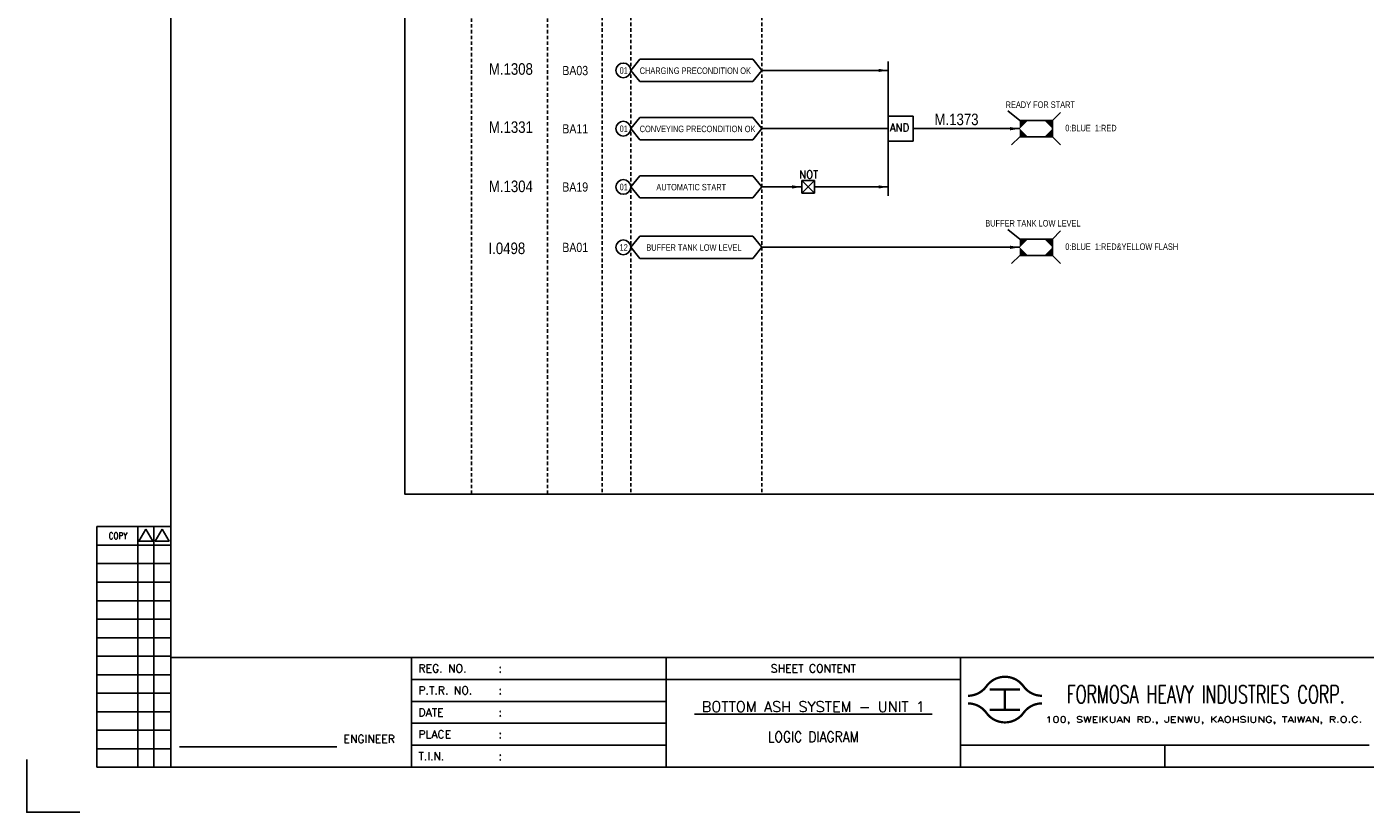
# Model space of a CAD drawing. Extents: x 2699 to 3665, y -643 to 39.
# Tile 1 of 4: x 2699 to 3280, y -643 to -302. Entities that reach past the tile are written whole.
import ezdxf
from ezdxf.enums import TextEntityAlignment as Align

# ---------------------------------------------------------------- set-up
doc = ezdxf.new("R2010")
doc.units = 0
doc.header["$MEASUREMENT"] = 0
doc.linetypes.add('HIDDEN', pattern=[4, 1.5, -1, 1.5])
doc.layers.get('0').update_dxf_attribs({"linetype": 'CONTINUOUS'})
doc.layers.get('DEFPOINTS').update_dxf_attribs({"linetype": 'CONTINUOUS'})
for name, color, linetype in [('CON', 4, 'CONTINUOUS'), ('DCS', 7, 'CONTINUOUS'), ('DIM', 3, 'CONTINUOUS'), ('HID', 2, 'HIDDEN'), ('TEXT', 7, 'CONTINUOUS'), ('圖框CON', 4, 'CONTINUOUS'), ('圖框DIM', 3, 'CONTINUOUS'), ('框線', 6, 'CONTINUOUS')]:
    doc.layers.add(name, color=color, linetype=linetype)
doc.styles.add('E4', font='simplex.shx', dxfattribs={"height": 4})
doc.styles.add('ROMANS', font='romans', dxfattribs={"width": 0.8})
doc.styles.add('style3', font='ARIALN.TTF')

# ---------------------------------------------------------------- blocks, each defined once
blk = doc.blocks.new('LEADER')
at = {"layer": 'CON'}
blk.add_solid([(0.85, -0.57), (0.85, -1.57), (3.85, -1.07)], dxfattribs=at)
blk = doc.blocks.new('Sht_Cont_T3')
at = {"layer": 'TEXT', "color": 3, "linetype": 'Continuous', "style": 'E4'}
for tag, p in [('$SHT_CONT_L1$', (55.63, 24.91)), ('$SHT_CONT_L2$', (55.63, 16.61)), ('$SHT_CONT_L3$', (55.63, 8.3))]:
    blk.add_attdef(tag, text='', height=4, dxfattribs=at).set_placement(p, align=Align.MIDDLE)
blk = doc.blocks.new('1')
at = {"ltscale": 500, "const_width": 0.99}
blk.add_lwpolyline([(1686.83, 57.65, -0.241531), (1678.79, 61.78, 0.512989), (1662.7, 61.78, -0.241531), (1654.66, 57.65, -0.241531)], format="xyb", dxfattribs=at)
for points in [[(1664.14, 60.4), (1677.35, 60.4)], [(1670.74, 60.4), (1670.74, 51.6)], [(1664.14, 51.6), (1677.35, 51.6)]]:
    blk.add_lwpolyline(points, dxfattribs=at)
at = {"const_width": 0.99}
blk.add_lwpolyline([(1686.83, 54.35, 0.241531), (1678.79, 50.22, -0.512989), (1662.7, 50.22, 0.241531), (1654.66, 54.35, 0.241531)], format="xyb", dxfattribs=at)
at = {"layer": 'CON'}
for points in [[(1523.67, 26.6), (1523.67, 74.29)], [(1651.45, 26.6), (1651.45, 74.29)]]:
    blk.add_lwpolyline(points, dxfattribs=at)
at = {"layer": 'CON', "ltscale": 500}
for points in [[(1523.67, 64.75), (1413.11, 64.75)], [(1651.45, 64.75), (1523.67, 64.75)], [(1523.67, 55.22), (1413.11, 55.22)], [(1523.67, 45.69), (1413.11, 45.69)], [(1523.67, 36.15), (1413.11, 36.15)]]:
    blk.add_lwpolyline(points, dxfattribs=at)
at = {"layer": 'DEFPOINTS'}
blk.add_lwpolyline([(1268.99, 7.08), (1246.02, 7.08), (1246.02, 30.05)], dxfattribs=at)
at = {"layer": 'DIM'}
for p, q in [((1276.46, 131.12), (1276.46, 26.6)), ((1276.46, 131.12), (1308.62, 131.12)), ((1294.26, 26.6), (1294.26, 131.12)), ((1301.15, 26.6), (1301.15, 131.12)), ((1276.46, 123.08), (1308.62, 123.08)), ((1276.46, 115.04), (1308.62, 115.04)), ((1276.46, 107), (1308.62, 107)), ((1276.46, 98.96), (1308.62, 98.96)), ((1276.46, 90.92), (1308.62, 90.92)), ((1276.46, 82.88), (1308.62, 82.88)), ((1276.46, 74.84), (1308.62, 74.84)), ((1276.46, 66.8), (1308.62, 66.8)), ((1276.46, 58.76), (1308.62, 58.76)), ((1276.46, 50.72), (1308.62, 50.72)), ((1276.46, 42.68), (1308.62, 42.68)), ((1276.46, 34.64), (1308.62, 34.64)), ((1276.46, 26.6), (1308.62, 26.6))]:
    blk.add_line(p, q, dxfattribs=at)
for points in [[(1297.7, 129.98), (1294.72, 124.81), (1300.69, 124.81)], [(1304.83, 129.98), (1301.84, 124.81), (1307.81, 124.81)]]:
    blk.add_lwpolyline(points, close=True, dxfattribs=at)
at = {"layer": '圖框CON'}
blk.add_line((1740.17, 36.15), (1740.17, 26.6), dxfattribs=at)
for points in [[(1413.11, 26.6), (1413.11, 74.29)], [(1828.89, 36.15), (1802.67, 36.15), (1651.45, 36.15)]]:
    blk.add_lwpolyline(points, dxfattribs=at)
at = {"layer": '圖框DIM'}
blk.add_line((1312.36, 35.55), (1380.65, 35.55), dxfattribs=at)
at = {"layer": '框線'}
for p, q in [((1308.62, 669.81), (1308.62, 26.6)), ((2181.53, 74.29), (1308.62, 74.29)), ((2181.53, 26.6), (1308.62, 26.6))]:
    blk.add_line(p, q, dxfattribs=at)
at = {"color": 90, "ltscale": 500, "style": 'ROMANS', "width": 0.65}
blk.add_text('FORMOSA HEAVY INDUSTRIES CORP.', height=7.7366, dxfattribs=at).set_placement((1757.9, 58.28), align=Align.MIDDLE)
at = {"layer": 'DIM', "style": 'ROMANS', "width": 0.8}
blk.add_text('COPY', height=2.871, dxfattribs=at).set_placement((1285.64, 127.16), align=Align.MIDDLE)
at = {"layer": 'HID', "ltscale": 500, "style": 'ROMANS'}
for s, height, p in [('REG. NO.', 3.446, (1416.1, 69.52)), (':', 3.45, (1450.9, 69.52)), ('P.T.R. NO.', 3.446, (1416.1, 59.99)), (':', 3.45, (1450.9, 59.99)), ('DATE', 3.446, (1416.1, 50.45)), (':', 3.45, (1450.9, 50.45)), ('PLACE', 3.446, (1416.1, 40.92)), (':', 3.45, (1450.9, 40.92)), ('T.I.N.', 3.446, (1416.1, 31.37)), (':', 3.45, (1450.9, 31.39))]:
    blk.add_text(s, height=height, dxfattribs=at).set_placement(p, align=Align.MIDDLE_LEFT)
blk.add_text('SHEET CONTENT', height=3.4457, dxfattribs=at).set_placement((1587.56, 69.52), align=Align.MIDDLE)
at = {"layer": 'HID', "style": 'ROMANS', "width": 1.216198}
blk.add_text('100, SWEIKUAN RD., JENWU, KAOHSIUNG, TAIWAN, R.O.C.', height=2.5897, dxfattribs=at).set_placement((1688.31, 46.06), (1825.84, 46.06), align=Align.FIT)
at = {"layer": 'HID', "style": 'ROMANS'}
blk.add_text('ENGINEER', height=3.446, dxfattribs=at).set_placement((1394.71, 37.18), align=Align.CENTER)

msp = doc.modelspace()

# ---------------------------------------------------------------- linework, layer by layer
at = {"layer": 'CON', "color": 6}
for p, q in [((2961.52, -321), (2965.42, -316.18)), ((3014.55, -316.18), (2965.42, -316.18)), ((3018.45, -321), (3014.55, -316.18)), ((3073.31, -317.05), (3073.31, -375.5)), ((2961.52, -321), (2965.42, -325.81)), ((3018.45, -321), (3014.55, -325.81)), ((2965.42, -325.81), (3014.55, -325.81)), ((2961.52, -346.29), (2965.42, -341.47)), ((3014.55, -341.47), (2965.42, -341.47)), ((3018.45, -346.29), (3014.55, -341.47)), ((3084.17, -340.81), (3073.31, -340.81)), ((3073.31, -351.77), (3073.31, -340.81)), ((3084.17, -351.77), (3084.17, -340.81)), ((3130.44, -342.75), (3125.2, -338.52)), ((3144.61, -342.75), (3130.44, -342.75)), ((3144.61, -342.75), (3148.16, -339.2)), ((3144.61, -349.83), (3144.61, -342.75)), ((2961.52, -346.29), (2965.42, -351.11)), ((3018.45, -346.29), (3014.55, -351.11)), ((2965.42, -351.11), (3014.55, -351.11)), ((3084.17, -351.77), (3073.31, -351.77)), ((3130.44, -349.83), (3126.89, -353.38)), ((3130.44, -349.83), (3144.61, -349.83)), ((3144.61, -349.83), (3148.16, -353.38)), ((2961.52, -371.58), (2965.42, -366.77)), ((2961.52, -371.58), (2965.42, -376.4)), ((3014.55, -366.77), (2965.42, -366.77)), ((3018.45, -371.58), (3014.55, -366.77)), ((3018.45, -371.58), (3014.55, -376.4)), ((3035.79, -368.85), (3041.25, -374.31)), ((3041.25, -368.85), (3035.79, -374.31)), ((3035.79, -374.31), (3035.79, -368.85)), ((3035.79, -368.85), (3041.25, -368.85)), ((3041.25, -368.85), (3041.25, -374.31)), ((2965.42, -376.4), (3014.55, -376.4)), ((3041.25, -374.31), (3035.79, -374.31)), ((2961.52, -397.81), (2965.42, -393)), ((3014.55, -393), (2965.42, -393)), ((3018.45, -397.81), (3014.55, -393)), ((3130.44, -394.27), (3125.2, -390.04)), ((3144.61, -394.27), (3130.44, -394.27)), ((3144.61, -394.27), (3148.16, -390.73)), ((3144.61, -401.36), (3144.61, -394.27)), ((2961.52, -397.81), (2965.42, -402.63)), ((3018.45, -397.81), (3014.55, -402.63)), ((2965.42, -402.63), (3014.55, -402.63)), ((3130.44, -401.36), (3126.89, -404.9)), ((3130.44, -401.36), (3144.61, -401.36)), ((3144.61, -401.36), (3148.16, -404.9))]:
    msp.add_line(p, q, dxfattribs=at)
at = {"layer": 'CON'}
for p, q in [((3018.45, -321), (3073.31, -321)), ((3018.45, -346.29), (3073.31, -346.29)), ((3130.44, -346.29), (3084.17, -346.29)), ((3018.45, -371.58), (3035.79, -371.58)), ((3041.25, -371.58), (3073.31, -371.58)), ((3130.44, -397.81), (3018.45, -397.81))]:
    msp.add_line(p, q, dxfattribs=at)
msp.add_lwpolyline([(2863.4, -5.21), (3577.4, -5.21), (3577.4, -505.01), (2863.4, -505.01)], close=True, dxfattribs=at)
for centre in [(2958.3, -321), (2958.3, -346.29), (2958.3, -371.58), (2958.3, -397.81)]:
    msp.add_circle(centre, 3.21, dxfattribs=at)
at = {"layer": 'CON', "color": 6}
for points in [[(3130.44, -346.29), (3130.44, -342.75), (3133.98, -342.75)], [(3144.61, -346.29), (3144.61, -342.75), (3141.07, -342.75)], [(3133.98, -349.83), (3130.44, -349.83), (3130.44, -346.29)], [(3141.07, -349.83), (3144.61, -349.83), (3144.61, -346.29)], [(3130.44, -397.81), (3130.44, -394.27), (3133.98, -394.27)], [(3144.61, -397.81), (3144.61, -394.27), (3141.07, -394.27)], [(3133.98, -401.36), (3130.44, -401.36), (3130.44, -397.81)], [(3141.07, -401.36), (3144.61, -401.36), (3144.61, -397.81)]]:
    msp.add_solid(points, dxfattribs=at)
at = {"layer": 'HID'}
for p, q in [((2949.09, -5.21), (2949.09, -505.03)), ((2961.52, -5.21), (2961.52, -505.03)), ((3018.45, -5.21), (3018.45, -505.01)), ((2892.45, -5.91), (2892.45, -505.01)), ((2925.37, -5.91), (2925.37, -505.01))]:
    msp.add_line(p, q, dxfattribs=at)

# ---------------------------------------------------------------- block references
msp.add_blockref('1', (1453.26, -650.24))
at = {"layer": 'CON', "xscale": 1.4, "yscale": 1.4, "zscale": 1.4}
for p in [(3067.92, -319.5), (3125.05, -344.8), (3030.4, -370.09), (3067.92, -370.09), (3125.05, -396.32)]:
    msp.add_blockref('LEADER', p, dxfattribs=at)
at = {"layer": 'TEXT', "color": 0}
ref = msp.add_blockref('Sht_Cont_T3', (2976.93, -623.64), dxfattribs=dict(at, xscale=1.148576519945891, yscale=1.148576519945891, zscale=1.148576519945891))
ref.add_attrib('$SHT_CONT_L1$', '%%U BOTTOM ASH SYSTEM - UNIT 1 ', dxfattribs={"color": 3, "linetype": 'Continuous', "height": 4.5943, "style": 'E4'}).set_placement((3040.82, -595.02), align=Align.TOP_CENTER)
ref.add_attrib('$SHT_CONT_L3$', 'LOGIC DIAGRAM', dxfattribs={"color": 3, "linetype": 'Continuous', "height": 4.5943, "style": 'E4', "width": 0.85}).set_placement((3040.82, -614.1), align=Align.BOTTOM_CENTER)

# ---------------------------------------------------------------- texts
at = {"layer": 'CON', "style": 'style3'}
for s, p in [('BA03', (2931.81, -321.05)), ('BA11', (2931.81, -346.34)), ('BA19', (2931.81, -371.63)), ('BA01', (2931.81, -397.86))]:
    msp.add_text(s, height=4, dxfattribs=at).set_placement(p, align=Align.MIDDLE_LEFT)
for s, p in [('01', (2956.69, -323.28)), ('CHARGING PRECONDITION OK', (2965.42, -323.35)), ('01', (2956.69, -348.57)), ('CONVEYING PRECONDITION OK', (2965.42, -348.64)), ('0:BLUE  1:RED', (3150.2, -348.26)), ('01', (2956.69, -373.86)), ('AUTOMATIC START', (2972.64, -373.93)), ('12', (2956.69, -400.09)), ('BUFFER TANK LOW LEVEL', (2968.29, -400.16)), ('0:BLUE  1:RED&YELLOW FLASH', (3150.2, -399.78))]:
    msp.add_text(s, height=2.8, dxfattribs=at).set_placement(p, align=Align.BOTTOM_LEFT)
at = {"layer": 'CON', "color": 2, "style": 'style3'}
for s, p in [('READY FOR START', (3124.3, -338.11)), ('BUFFER TANK LOW LEVEL', (3115.47, -389.63))]:
    msp.add_text(s, height=2.8, dxfattribs=at).set_placement(p, align=Align.BOTTOM_LEFT)
at = {"layer": 'CON', "style": 'ROMANS', "width": 0.9}
msp.add_text('AND', height=3.5, dxfattribs=at).set_placement((3074.1, -348.61), align=Align.BOTTOM_LEFT)
msp.add_text('NOT', height=3.5, dxfattribs=at).set_placement((3038.8, -366.2), align=Align.MIDDLE)
at = {"layer": 'DCS', "linetype": 'ByBlock', "style": 'style3'}
for s, p in [('M.1308', (2899.93, -322.87)), ('M.1373', (3093.42, -344.77)), ('M.1331', (2899.93, -348.13)), ('M.1304', (2899.93, -373.84)), ('I.0498', (2899.77, -400.75))]:
    msp.add_text(s, height=5, dxfattribs=at).set_placement(p)

doc.saveas('drawing.dxf')
